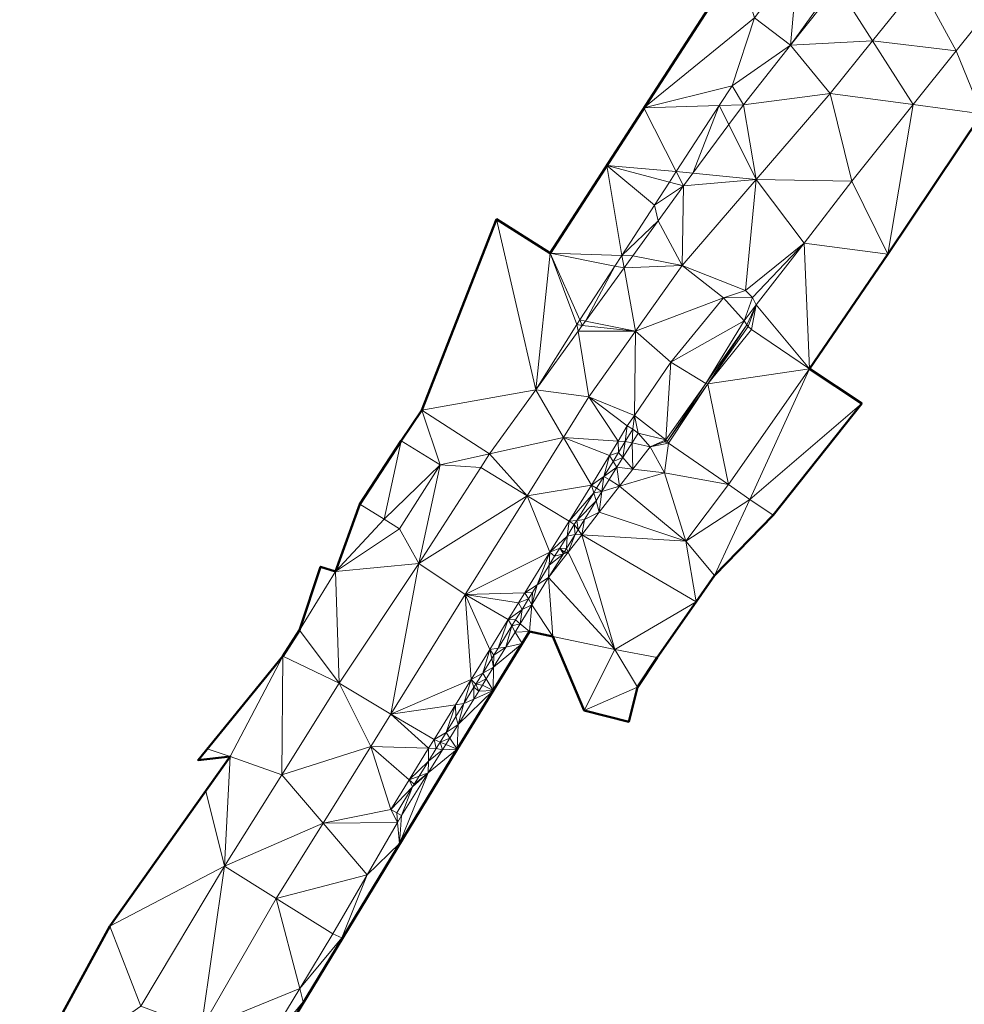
# Model space of a CAD drawing. Header units: metres. Extents: x 3490451 to 6981510, y 5754235 to 11509207.
# Tile 6 of 77: x 3490490 to 3490526, y 5754405 to 5754443. Entities that reach past the tile are written whole.
import ezdxf

# ---------------------------------------------------------------- set-up
doc = ezdxf.new("R2010")
doc.units = ezdxf.units.M
doc.layers.add('Kartierung-05$0$$VERB', color=7, linetype='Continuous', lineweight=18, true_color=0x82563a)

msp = doc.modelspace()

# ---------------------------------------------------------------- linework, layer by layer
at = {"layer": 'Kartierung-05$0$$VERB', "color": 1, "lineweight": 50, "ltscale": 0.02}
for points in [[(3490517.317, 5754444.735), (3490510.135, 5754433.634), (3490508.088, 5754434.927), (3490505.227, 5754427.625), (3490504.433, 5754426.451), (3490502.85, 5754424.022), (3490501.926, 5754421.439), (3490501.351, 5754421.627), (3490500.55, 5754419.197), (3490499.906, 5754418.208), (3490496.663, 5754414.229), (3490497.9, 5754414.365), (3490493.29, 5754407.865), (3490489.839, 5754401.544)], [(3490499.218, 5754402.518), (3490506.575, 5754414.639), (3490509.353, 5754419.148), (3490510.244, 5754418.954), (3490511.446, 5754416.123), (3490513.15, 5754415.697), (3490513.486, 5754417.02), (3490514.239, 5754418.157), (3490515.724, 5754420.287), (3490516.431, 5754421.298), (3490518.679, 5754423.597), (3490522.065, 5754427.872), (3490520.064, 5754429.206), (3490523.059, 5754433.591), (3490526.658, 5754438.963)]]:
    msp.add_lwpolyline(points, dxfattribs=at)
at = {"layer": 'Kartierung-05$0$$VERB'}
for points in [[(3490517.962, 5754442.635, 169.763), (3490513.726, 5754439.185, 170.109), (3490517.317, 5754444.735, 170.129)], [(3490517.962, 5754442.635, 169.763), (3490519.635, 5754444.854, 169.79), (3490519.333, 5754441.586, 169.679)], [(3490519.635, 5754444.854, 169.79), (3490519.333, 5754441.586, 169.679), (3490521.021, 5754443.936, 169.624)], [(3490519.333, 5754441.586, 169.679), (3490521.021, 5754443.936, 169.624), (3490521.13, 5754443.862, 169.621)], [(3490522.473, 5754441.754, 169.539), (3490519.333, 5754441.586, 169.679), (3490521.13, 5754443.862, 169.621)], [(3490522.473, 5754441.754, 169.539), (3490524.257, 5754443.971, 169.482), (3490521.13, 5754443.862, 169.621)], [(3490522.473, 5754441.754, 169.539), (3490524.257, 5754443.971, 169.482), (3490525.677, 5754441.373, 169.451)], [(3490527.757, 5754443.969, 169.373), (3490524.257, 5754443.971, 169.482), (3490525.677, 5754441.373, 169.451)], [(3490527.757, 5754443.969, 169.373), (3490525.677, 5754441.373, 169.451), (3490526.658, 5754438.963, 169.557)], [(3490517.962, 5754442.635, 169.763), (3490513.726, 5754439.185, 170.109), (3490517.103, 5754440.035, 169.738)], [(3490517.962, 5754442.635, 169.763), (3490519.333, 5754441.586, 169.679), (3490517.103, 5754440.035, 169.738)], [(3490519.333, 5754441.586, 169.679), (3490517.103, 5754440.035, 169.738), (3490517.535, 5754439.31, 169.738)], [(3490519.333, 5754441.586, 169.679), (3490517.535, 5754439.31, 169.738), (3490520.85, 5754439.739, 169.59)], [(3490522.473, 5754441.754, 169.539), (3490519.333, 5754441.586, 169.679), (3490520.85, 5754439.739, 169.59)], [(3490522.473, 5754441.754, 169.539), (3490524.028, 5754439.314, 169.512), (3490520.85, 5754439.739, 169.59)], [(3490522.473, 5754441.754, 169.539), (3490524.028, 5754439.314, 169.512), (3490525.677, 5754441.373, 169.451)], [(3490524.028, 5754439.314, 169.512), (3490525.677, 5754441.373, 169.451), (3490526.658, 5754438.963, 169.557)], [(3490516.612, 5754439.28, 169.754), (3490513.726, 5754439.185, 170.109), (3490517.103, 5754440.035, 169.738)], [(3490516.612, 5754439.28, 169.754), (3490517.103, 5754440.035, 169.738), (3490517.535, 5754439.31, 169.738)], [(3490518.023, 5754436.45, 169.673), (3490517.535, 5754439.31, 169.738), (3490520.85, 5754439.739, 169.59)], [(3490518.023, 5754436.45, 169.673), (3490520.85, 5754439.739, 169.59), (3490521.682, 5754436.387, 169.599)], [(3490524.028, 5754439.314, 169.512), (3490520.85, 5754439.739, 169.59), (3490521.682, 5754436.387, 169.599)], [(3490516.612, 5754439.28, 169.754), (3490514.966, 5754436.748, 169.809), (3490513.726, 5754439.185, 170.109)], [(3490515.601, 5754436.686, 169.779), (3490516.612, 5754439.28, 169.754), (3490514.966, 5754436.748, 169.809)], [(3490516.975, 5754438.551, 169.75), (3490515.601, 5754436.686, 169.779), (3490516.612, 5754439.28, 169.754)], [(3490516.975, 5754438.551, 169.75), (3490516.612, 5754439.28, 169.754), (3490517.535, 5754439.31, 169.738)], [(3490516.975, 5754438.551, 169.75), (3490518.023, 5754436.45, 169.673), (3490517.535, 5754439.31, 169.738)], [(3490524.028, 5754439.314, 169.512), (3490521.682, 5754436.387, 169.599), (3490523.059, 5754433.591, 169.76)], [(3490524.028, 5754439.314, 169.512), (3490523.059, 5754433.591, 169.76), (3490526.658, 5754438.963, 169.557)], [(3490514.966, 5754436.748, 169.809), (3490512.304, 5754436.987, 170.101), (3490513.726, 5754439.185, 170.109)], [(3490516.975, 5754438.551, 169.75), (3490515.601, 5754436.686, 169.779), (3490518.023, 5754436.45, 169.673)], [(3490512.882, 5754433.544, 169.877), (3490512.304, 5754436.987, 170.101), (3490510.135, 5754433.634, 170.089)], [(3490514.966, 5754436.748, 169.809), (3490514.704, 5754436.345, 169.817), (3490512.304, 5754436.987, 170.101)], [(3490512.882, 5754433.544, 169.877), (3490512.304, 5754436.987, 170.101), (3490514.135, 5754435.469, 169.836)], [(3490514.704, 5754436.345, 169.817), (3490512.304, 5754436.987, 170.101), (3490514.135, 5754435.469, 169.836)], [(3490514.966, 5754436.748, 169.809), (3490514.704, 5754436.345, 169.817), (3490515.244, 5754436.201, 169.787)], [(3490515.601, 5754436.686, 169.779), (3490514.966, 5754436.748, 169.809), (3490515.244, 5754436.201, 169.787)], [(3490515.601, 5754436.686, 169.779), (3490518.023, 5754436.45, 169.673), (3490515.244, 5754436.201, 169.787)], [(3490514.704, 5754436.345, 169.817), (3490514.135, 5754435.469, 169.836), (3490515.244, 5754436.201, 169.787)], [(3490514.275, 5754434.865, 169.812), (3490514.135, 5754435.469, 169.836), (3490515.244, 5754436.201, 169.787)], [(3490514.275, 5754434.865, 169.812), (3490515.196, 5754433.16, 169.757), (3490515.244, 5754436.201, 169.787)], [(3490518.023, 5754436.45, 169.673), (3490515.196, 5754433.16, 169.757), (3490517.62, 5754432.194, 169.716)], [(3490518.023, 5754436.45, 169.673), (3490515.196, 5754433.16, 169.757), (3490515.244, 5754436.201, 169.787)], [(3490518.023, 5754436.45, 169.673), (3490519.854, 5754434.016, 169.672), (3490517.62, 5754432.194, 169.716)], [(3490518.023, 5754436.45, 169.673), (3490519.854, 5754434.016, 169.672), (3490521.682, 5754436.387, 169.599)], [(3490519.854, 5754434.016, 169.672), (3490521.682, 5754436.387, 169.599), (3490523.059, 5754433.591, 169.76)], [(3490514.275, 5754434.865, 169.812), (3490512.882, 5754433.544, 169.877), (3490514.135, 5754435.469, 169.836)], [(3490509.591, 5754428.404, 169.904), (3490508.088, 5754434.927, 170.081), (3490505.227, 5754427.625, 169.922)], [(3490509.591, 5754428.404, 169.904), (3490510.135, 5754433.634, 170.089), (3490508.088, 5754434.927, 170.081)], [(3490514.275, 5754434.865, 169.812), (3490512.882, 5754433.544, 169.877), (3490513.307, 5754433.53, 169.838)], [(3490514.275, 5754434.865, 169.812), (3490513.307, 5754433.53, 169.838), (3490515.196, 5754433.16, 169.757)], [(3490519.854, 5754434.016, 169.672), (3490517.879, 5754431.928, 169.723), (3490517.62, 5754432.194, 169.716)], [(3490519.854, 5754434.016, 169.672), (3490517.879, 5754431.928, 169.723), (3490518.026, 5754431.645, 169.745)], [(3490519.854, 5754434.016, 169.672), (3490520.064, 5754429.206, 170.048), (3490518.026, 5754431.645, 169.745)], [(3490519.854, 5754434.016, 169.672), (3490520.064, 5754429.206, 170.048), (3490523.059, 5754433.591, 169.76)], [(3490509.591, 5754428.404, 169.904), (3490510.135, 5754433.634, 170.089), (3490511.166, 5754430.904, 169.934)], [(3490512.617, 5754433.136, 169.886), (3490512.882, 5754433.544, 169.877), (3490510.135, 5754433.634, 170.089)], [(3490512.617, 5754433.136, 169.886), (3490511.275, 5754431.072, 169.93), (3490510.135, 5754433.634, 170.089)], [(3490511.275, 5754431.072, 169.93), (3490510.135, 5754433.634, 170.089), (3490511.166, 5754430.904, 169.934)], [(3490512.617, 5754433.136, 169.886), (3490512.97, 5754433.065, 169.846), (3490512.882, 5754433.544, 169.877)], [(3490512.97, 5754433.065, 169.846), (3490512.882, 5754433.544, 169.877), (3490513.307, 5754433.53, 169.838)], [(3490512.97, 5754433.065, 169.846), (3490513.307, 5754433.53, 169.838), (3490515.196, 5754433.16, 169.757)], [(3490512.617, 5754433.136, 169.886), (3490511.493, 5754431.028, 169.885), (3490511.275, 5754431.072, 169.93)], [(3490512.617, 5754433.136, 169.886), (3490512.97, 5754433.065, 169.846), (3490511.493, 5754431.028, 169.885)], [(3490512.97, 5754433.065, 169.846), (3490511.493, 5754431.028, 169.885), (3490513.41, 5754430.644, 169.789)], [(3490512.97, 5754433.065, 169.846), (3490513.41, 5754430.644, 169.789), (3490515.196, 5754433.16, 169.757)], [(3490513.41, 5754430.644, 169.789), (3490515.196, 5754433.16, 169.757), (3490516.768, 5754431.924, 169.743)], [(3490515.196, 5754433.16, 169.757), (3490517.62, 5754432.194, 169.716), (3490516.768, 5754431.924, 169.743)], [(3490517.879, 5754431.928, 169.723), (3490517.62, 5754432.194, 169.716), (3490516.768, 5754431.924, 169.743)], [(3490513.41, 5754430.644, 169.789), (3490516.768, 5754431.924, 169.743), (3490514.764, 5754429.454, 169.78)], [(3490516.768, 5754431.924, 169.743), (3490514.764, 5754429.454, 169.78), (3490517.569, 5754431.038, 169.898)], [(3490517.879, 5754431.928, 169.723), (3490516.768, 5754431.924, 169.743), (3490517.569, 5754431.038, 169.898)], [(3490517.879, 5754431.928, 169.723), (3490518.026, 5754431.645, 169.745), (3490517.569, 5754431.038, 169.898)], [(3490518.026, 5754431.645, 169.745), (3490517.569, 5754431.038, 169.898), (3490517.67, 5754430.883, 169.948)], [(3490517.716, 5754430.821, 169.955), (3490518.026, 5754431.645, 169.745), (3490517.67, 5754430.883, 169.948)], [(3490517.716, 5754430.821, 169.955), (3490517.848, 5754430.71, 169.963), (3490518.026, 5754431.645, 169.745)], [(3490517.848, 5754430.71, 169.963), (3490520.064, 5754429.206, 170.048), (3490518.026, 5754431.645, 169.745)], [(3490511.275, 5754431.072, 169.93), (3490511.166, 5754430.904, 169.934), (3490511.37, 5754430.859, 169.888)], [(3490511.493, 5754431.028, 169.885), (3490511.275, 5754431.072, 169.93), (3490511.37, 5754430.859, 169.888)], [(3490511.493, 5754431.028, 169.885), (3490513.41, 5754430.644, 169.789), (3490511.37, 5754430.859, 169.888)], [(3490516.093, 5754428.643, 169.938), (3490514.764, 5754429.454, 169.78), (3490517.569, 5754431.038, 169.898)], [(3490516.093, 5754428.643, 169.938), (3490517.569, 5754431.038, 169.898), (3490517.67, 5754430.883, 169.948)], [(3490511.21, 5754430.638, 169.889), (3490509.591, 5754428.404, 169.904), (3490511.166, 5754430.904, 169.934)], [(3490511.21, 5754430.638, 169.889), (3490509.591, 5754428.404, 169.904), (3490511.623, 5754428.129, 169.821)], [(3490511.21, 5754430.638, 169.889), (3490511.166, 5754430.904, 169.934), (3490511.37, 5754430.859, 169.888)], [(3490511.21, 5754430.638, 169.889), (3490513.41, 5754430.644, 169.789), (3490511.37, 5754430.859, 169.888)], [(3490511.21, 5754430.638, 169.889), (3490513.41, 5754430.644, 169.789), (3490511.623, 5754428.129, 169.821)], [(3490513.41, 5754430.644, 169.789), (3490511.623, 5754428.129, 169.821), (3490513.371, 5754427.419, 169.754)], [(3490513.41, 5754430.644, 169.789), (3490514.764, 5754429.454, 169.78), (3490513.371, 5754427.419, 169.754)], [(3490516.172, 5754428.626, 169.948), (3490516.093, 5754428.643, 169.938), (3490517.67, 5754430.883, 169.948)], [(3490516.172, 5754428.626, 169.948), (3490517.716, 5754430.821, 169.955), (3490517.67, 5754430.883, 169.948)], [(3490516.172, 5754428.626, 169.948), (3490517.716, 5754430.821, 169.955), (3490517.848, 5754430.71, 169.963)], [(3490516.172, 5754428.626, 169.948), (3490517.848, 5754430.71, 169.963), (3490520.064, 5754429.206, 170.048)], [(3490514.569, 5754426.478, 169.927), (3490514.764, 5754429.454, 169.78), (3490513.371, 5754427.419, 169.754)], [(3490514.569, 5754426.478, 169.927), (3490516.093, 5754428.643, 169.938), (3490514.764, 5754429.454, 169.78)], [(3490516.172, 5754428.626, 169.948), (3490516.965, 5754424.778, 170.102), (3490520.064, 5754429.206, 170.048)], [(3490516.965, 5754424.778, 170.102), (3490517.777, 5754424.204, 170.128), (3490520.064, 5754429.206, 170.048)], [(3490517.777, 5754424.204, 170.128), (3490522.065, 5754427.872, 170.083), (3490520.064, 5754429.206, 170.048)], [(3490509.591, 5754428.404, 169.904), (3490505.227, 5754427.625, 169.922), (3490507.812, 5754425.949, 169.92)], [(3490510.654, 5754426.579, 169.839), (3490509.591, 5754428.404, 169.904), (3490507.812, 5754425.949, 169.92)], [(3490510.654, 5754426.579, 169.839), (3490509.591, 5754428.404, 169.904), (3490511.623, 5754428.129, 169.821)], [(3490514.569, 5754426.478, 169.927), (3490516.093, 5754428.643, 169.938), (3490514.629, 5754426.431, 169.942)], [(3490516.172, 5754428.626, 169.948), (3490516.093, 5754428.643, 169.938), (3490514.629, 5754426.431, 169.942)], [(3490516.172, 5754428.626, 169.948), (3490514.629, 5754426.431, 169.942), (3490514.667, 5754426.352, 169.938)], [(3490516.172, 5754428.626, 169.948), (3490516.965, 5754424.778, 170.102), (3490514.667, 5754426.352, 169.938)], [(3490512.741, 5754426.438, 169.735), (3490510.654, 5754426.579, 169.839), (3490511.623, 5754428.129, 169.821)], [(3490512.741, 5754426.438, 169.735), (3490511.623, 5754428.129, 169.821), (3490513.092, 5754427.017, 169.718)], [(3490511.623, 5754428.129, 169.821), (3490513.092, 5754427.017, 169.718), (3490513.371, 5754427.419, 169.754)], [(3490505.932, 5754425.522, 169.957), (3490504.433, 5754426.451, 169.932), (3490505.227, 5754427.625, 169.922)], [(3490505.932, 5754425.522, 169.957), (3490505.227, 5754427.625, 169.922), (3490507.812, 5754425.949, 169.92)], [(3490517.777, 5754424.204, 170.128), (3490518.679, 5754423.597, 170.151), (3490522.065, 5754427.872, 170.083)], [(3490513.092, 5754427.017, 169.718), (3490513.304, 5754426.89, 169.703), (3490513.371, 5754427.419, 169.754)], [(3490513.304, 5754426.89, 169.703), (3490513.508, 5754426.742, 169.723), (3490513.371, 5754427.419, 169.754)], [(3490514.569, 5754426.478, 169.927), (3490513.508, 5754426.742, 169.723), (3490513.371, 5754427.419, 169.754)], [(3490512.741, 5754426.438, 169.735), (3490513.014, 5754426.419, 169.713), (3490513.092, 5754427.017, 169.718)], [(3490513.014, 5754426.419, 169.713), (3490513.092, 5754427.017, 169.718), (3490513.304, 5754426.89, 169.703)], [(3490513.272, 5754426.363, 169.734), (3490513.014, 5754426.419, 169.713), (3490513.304, 5754426.89, 169.703)], [(3490513.272, 5754426.363, 169.734), (3490513.304, 5754426.89, 169.703), (3490513.508, 5754426.742, 169.723)], [(3490503.789, 5754423.454, 169.962), (3490502.85, 5754424.022, 169.955), (3490504.433, 5754426.451, 169.932)], [(3490503.789, 5754423.454, 169.962), (3490505.932, 5754425.522, 169.957), (3490504.433, 5754426.451, 169.932)], [(3490510.654, 5754426.579, 169.839), (3490509.258, 5754424.346, 169.864), (3490507.812, 5754425.949, 169.92)], [(3490510.654, 5754426.579, 169.839), (3490509.258, 5754424.346, 169.864), (3490511.719, 5754424.75, 169.786)], [(3490512.405, 5754425.884, 169.752), (3490510.654, 5754426.579, 169.839), (3490511.719, 5754424.75, 169.786)], [(3490512.405, 5754425.884, 169.752), (3490512.741, 5754426.438, 169.735), (3490510.654, 5754426.579, 169.839)], [(3490512.405, 5754425.884, 169.752), (3490512.754, 5754425.996, 169.721), (3490512.741, 5754426.438, 169.735)], [(3490512.754, 5754425.996, 169.721), (3490512.741, 5754426.438, 169.735), (3490513.014, 5754426.419, 169.713)], [(3490512.922, 5754425.802, 169.75), (3490512.754, 5754425.996, 169.721), (3490513.014, 5754426.419, 169.713)], [(3490512.922, 5754425.802, 169.75), (3490513.272, 5754426.363, 169.734), (3490513.014, 5754426.419, 169.713)], [(3490513.272, 5754426.363, 169.734), (3490513.508, 5754426.742, 169.723), (3490513.961, 5754426.211, 169.806)], [(3490514.569, 5754426.478, 169.927), (3490513.508, 5754426.742, 169.723), (3490513.961, 5754426.211, 169.806)], [(3490514.569, 5754426.478, 169.927), (3490514.516, 5754426.403, 169.927), (3490513.961, 5754426.211, 169.806)], [(3490514.667, 5754426.352, 169.938), (3490514.516, 5754426.403, 169.927), (3490513.961, 5754426.211, 169.806)], [(3490514.569, 5754426.478, 169.927), (3490514.629, 5754426.431, 169.942), (3490514.516, 5754426.403, 169.927)], [(3490514.629, 5754426.431, 169.942), (3490514.667, 5754426.352, 169.938), (3490514.516, 5754426.403, 169.927)], [(3490512.922, 5754425.802, 169.75), (3490513.302, 5754425.362, 169.814), (3490513.272, 5754426.363, 169.734)], [(3490513.302, 5754425.362, 169.814), (3490513.272, 5754426.363, 169.734), (3490513.961, 5754426.211, 169.806)], [(3490513.302, 5754425.362, 169.814), (3490514.518, 5754425.219, 169.991), (3490513.961, 5754426.211, 169.806)], [(3490514.518, 5754425.219, 169.991), (3490514.667, 5754426.352, 169.938), (3490513.961, 5754426.211, 169.806)], [(3490516.965, 5754424.778, 170.102), (3490514.518, 5754425.219, 169.991), (3490514.667, 5754426.352, 169.938)], [(3490505.932, 5754425.522, 169.957), (3490507.483, 5754425.422, 169.913), (3490507.812, 5754425.949, 169.92)], [(3490509.258, 5754424.346, 169.864), (3490507.483, 5754425.422, 169.913), (3490507.812, 5754425.949, 169.92)], [(3490512.192, 5754425.082, 169.74), (3490512.405, 5754425.884, 169.752), (3490511.719, 5754424.75, 169.786)], [(3490512.192, 5754425.082, 169.74), (3490512.548, 5754425.661, 169.728), (3490512.405, 5754425.884, 169.752)], [(3490512.192, 5754425.082, 169.74), (3490512.548, 5754425.661, 169.728), (3490512.693, 5754425.434, 169.76)], [(3490512.548, 5754425.661, 169.728), (3490512.405, 5754425.884, 169.752), (3490512.754, 5754425.996, 169.721)], [(3490512.922, 5754425.802, 169.75), (3490512.548, 5754425.661, 169.728), (3490512.754, 5754425.996, 169.721)], [(3490512.922, 5754425.802, 169.75), (3490512.548, 5754425.661, 169.728), (3490512.693, 5754425.434, 169.76)], [(3490512.922, 5754425.802, 169.75), (3490513.302, 5754425.362, 169.814), (3490512.693, 5754425.434, 169.76)], [(3490504.375, 5754423.078, 169.971), (3490503.789, 5754423.454, 169.962), (3490505.932, 5754425.522, 169.957)], [(3490504.375, 5754423.078, 169.971), (3490505.932, 5754425.522, 169.957), (3490505.115, 5754421.755, 169.931)], [(3490505.932, 5754425.522, 169.957), (3490505.115, 5754421.755, 169.931), (3490507.483, 5754425.422, 169.913)], [(3490509.258, 5754424.346, 169.864), (3490505.115, 5754421.755, 169.931), (3490507.483, 5754425.422, 169.913)], [(3490512.403, 5754424.969, 169.774), (3490512.192, 5754425.082, 169.74), (3490512.693, 5754425.434, 169.76)], [(3490512.403, 5754424.969, 169.774), (3490512.693, 5754425.434, 169.76), (3490512.792, 5754424.706, 169.82)], [(3490513.302, 5754425.362, 169.814), (3490512.693, 5754425.434, 169.76), (3490512.792, 5754424.706, 169.82)], [(3490513.302, 5754425.362, 169.814), (3490512.792, 5754424.706, 169.82), (3490514.518, 5754425.219, 169.991)], [(3490511.913, 5754424.629, 169.75), (3490512.192, 5754425.082, 169.74), (3490511.719, 5754424.75, 169.786)], [(3490511.913, 5754424.629, 169.75), (3490512.192, 5754425.082, 169.74), (3490512.114, 5754424.505, 169.787)], [(3490512.403, 5754424.969, 169.774), (3490512.192, 5754425.082, 169.74), (3490512.114, 5754424.505, 169.787)], [(3490512.403, 5754424.969, 169.774), (3490512.792, 5754424.706, 169.82), (3490512.114, 5754424.505, 169.787)], [(3490512.792, 5754424.706, 169.82), (3490514.518, 5754425.219, 169.991), (3490515.331, 5754422.612, 170.018)], [(3490516.965, 5754424.778, 170.102), (3490514.518, 5754425.219, 169.991), (3490515.331, 5754422.612, 170.018)], [(3490510.862, 5754423.367, 169.809), (3490509.258, 5754424.346, 169.864), (3490511.719, 5754424.75, 169.786)], [(3490511.805, 5754424.453, 169.753), (3490510.862, 5754423.367, 169.809), (3490511.719, 5754424.75, 169.786)], [(3490511.805, 5754424.453, 169.753), (3490511.913, 5754424.629, 169.75), (3490511.719, 5754424.75, 169.786)], [(3490511.805, 5754424.453, 169.753), (3490511.913, 5754424.629, 169.75), (3490512.114, 5754424.505, 169.787)], [(3490512.792, 5754424.706, 169.82), (3490512.02, 5754423.713, 169.829), (3490515.331, 5754422.612, 170.018)], [(3490512.792, 5754424.706, 169.82), (3490512.02, 5754423.713, 169.829), (3490512.114, 5754424.505, 169.787)], [(3490516.965, 5754424.778, 170.102), (3490517.777, 5754424.204, 170.128), (3490515.331, 5754422.612, 170.018)], [(3490509.258, 5754424.346, 169.864), (3490506.893, 5754420.564, 169.907), (3490505.115, 5754421.755, 169.931)], [(3490509.258, 5754424.346, 169.864), (3490510.127, 5754422.182, 169.828), (3490506.893, 5754420.564, 169.907)], [(3490510.862, 5754423.367, 169.809), (3490509.258, 5754424.346, 169.864), (3490510.127, 5754422.182, 169.828)], [(3490511.158, 5754423.401, 169.775), (3490511.805, 5754424.453, 169.753), (3490510.862, 5754423.367, 169.809)], [(3490511.158, 5754423.401, 169.775), (3490511.805, 5754424.453, 169.753), (3490511.894, 5754424.148, 169.794)], [(3490511.158, 5754423.401, 169.775), (3490511.453, 5754423.435, 169.808), (3490511.894, 5754424.148, 169.794)], [(3490511.453, 5754423.435, 169.808), (3490511.894, 5754424.148, 169.794), (3490512.02, 5754423.713, 169.829)], [(3490511.805, 5754424.453, 169.753), (3490511.894, 5754424.148, 169.794), (3490512.114, 5754424.505, 169.787)], [(3490511.894, 5754424.148, 169.794), (3490512.02, 5754423.713, 169.829), (3490512.114, 5754424.505, 169.787)], [(3490517.777, 5754424.204, 170.128), (3490516.431, 5754421.298, 169.989), (3490515.331, 5754422.612, 170.018)], [(3490517.777, 5754424.204, 170.128), (3490516.431, 5754421.298, 169.989), (3490518.679, 5754423.597, 170.151)], [(3490501.926, 5754421.439, 169.976), (3490503.789, 5754423.454, 169.962), (3490502.85, 5754424.022, 169.955)], [(3490501.926, 5754421.439, 169.976), (3490504.375, 5754423.078, 169.971), (3490503.789, 5754423.454, 169.962)], [(3490511.158, 5754423.401, 169.775), (3490510.862, 5754423.367, 169.809), (3490511.061, 5754423.245, 169.778)], [(3490511.158, 5754423.401, 169.775), (3490511.208, 5754423.039, 169.816), (3490511.061, 5754423.245, 169.778)], [(3490511.158, 5754423.401, 169.775), (3490511.208, 5754423.039, 169.816), (3490511.453, 5754423.435, 169.808)], [(3490511.208, 5754423.039, 169.816), (3490511.453, 5754423.435, 169.808), (3490511.346, 5754422.845, 169.838)], [(3490511.453, 5754423.435, 169.808), (3490511.346, 5754422.845, 169.838), (3490512.02, 5754423.713, 169.829)], [(3490511.346, 5754422.845, 169.838), (3490512.02, 5754423.713, 169.829), (3490515.331, 5754422.612, 170.018)], [(3490501.926, 5754421.439, 169.976), (3490504.375, 5754423.078, 169.971), (3490505.115, 5754421.755, 169.931)], [(3490510.787, 5754422.798, 169.787), (3490510.862, 5754423.367, 169.809), (3490510.127, 5754422.182, 169.828)], [(3490510.787, 5754422.798, 169.787), (3490510.862, 5754423.367, 169.809), (3490511.061, 5754423.245, 169.778)], [(3490510.787, 5754422.798, 169.787), (3490511.061, 5754423.245, 169.778), (3490511.096, 5754422.86, 169.82)], [(3490511.208, 5754423.039, 169.816), (3490511.061, 5754423.245, 169.778), (3490511.096, 5754422.86, 169.82)], [(3490511.208, 5754423.039, 169.816), (3490511.346, 5754422.845, 169.838), (3490511.096, 5754422.86, 169.82)], [(3490510.505, 5754422.341, 169.797), (3490510.787, 5754422.798, 169.787), (3490510.127, 5754422.182, 169.828)], [(3490510.505, 5754422.341, 169.797), (3490510.787, 5754422.798, 169.787), (3490510.766, 5754422.325, 169.831)], [(3490510.833, 5754422.185, 169.844), (3490510.766, 5754422.325, 169.831), (3490511.096, 5754422.86, 169.82)], [(3490510.787, 5754422.798, 169.787), (3490510.766, 5754422.325, 169.831), (3490511.096, 5754422.86, 169.82)], [(3490510.833, 5754422.185, 169.844), (3490511.346, 5754422.845, 169.838), (3490511.096, 5754422.86, 169.82)], [(3490510.833, 5754422.185, 169.844), (3490511.346, 5754422.845, 169.838), (3490512.617, 5754418.462, 169.974)], [(3490511.346, 5754422.845, 169.838), (3490515.724, 5754420.287, 169.996), (3490512.617, 5754418.462, 169.974)], [(3490511.346, 5754422.845, 169.838), (3490515.724, 5754420.287, 169.996), (3490515.331, 5754422.612, 170.018)], [(3490510.312, 5754422.026, 169.803), (3490510.505, 5754422.341, 169.797), (3490510.127, 5754422.182, 169.828)], [(3490510.644, 5754422.127, 169.835), (3490510.312, 5754422.026, 169.803), (3490510.505, 5754422.341, 169.797)], [(3490510.505, 5754422.341, 169.797), (3490510.679, 5754422.184, 169.834), (3490510.766, 5754422.325, 169.831)], [(3490510.644, 5754422.127, 169.835), (3490510.505, 5754422.341, 169.797), (3490510.679, 5754422.184, 169.834)], [(3490510.679, 5754422.184, 169.834), (3490510.833, 5754422.185, 169.844), (3490510.766, 5754422.325, 169.831)], [(3490516.431, 5754421.298, 169.989), (3490515.724, 5754420.287, 169.996), (3490515.331, 5754422.612, 170.018)], [(3490509.168, 5754420.633, 169.853), (3490510.127, 5754422.182, 169.828), (3490506.893, 5754420.564, 169.907)], [(3490509.641, 5754420.935, 169.826), (3490509.168, 5754420.633, 169.853), (3490510.127, 5754422.182, 169.828)], [(3490509.641, 5754420.935, 169.826), (3490510.103, 5754421.686, 169.81), (3490510.127, 5754422.182, 169.828)], [(3490510.833, 5754422.185, 169.844), (3490512.617, 5754418.462, 169.974), (3490510.079, 5754421.214, 169.853)], [(3490510.644, 5754422.127, 169.835), (3490510.833, 5754422.185, 169.844), (3490510.079, 5754421.214, 169.853)], [(3490510.103, 5754421.686, 169.81), (3490510.644, 5754422.127, 169.835), (3490510.079, 5754421.214, 169.853)], [(3490510.103, 5754421.686, 169.81), (3490510.312, 5754422.026, 169.803), (3490510.127, 5754422.182, 169.828)], [(3490510.103, 5754421.686, 169.81), (3490510.644, 5754422.127, 169.835), (3490510.312, 5754422.026, 169.803)], [(3490510.644, 5754422.127, 169.835), (3490510.679, 5754422.184, 169.834), (3490510.833, 5754422.185, 169.844)], [(3490500.55, 5754419.197, 169.996), (3490501.351, 5754421.627, 169.955), (3490501.926, 5754421.439, 169.976)], [(3490501.926, 5754421.439, 169.976), (3490502.068, 5754417.166, 170.01), (3490505.115, 5754421.755, 169.931)], [(3490504.048, 5754415.989, 169.953), (3490502.068, 5754417.166, 170.01), (3490505.115, 5754421.755, 169.931)], [(3490504.048, 5754415.989, 169.953), (3490506.893, 5754420.564, 169.907), (3490505.115, 5754421.755, 169.931)], [(3490509.641, 5754420.935, 169.826), (3490510.103, 5754421.686, 169.81), (3490510.079, 5754421.214, 169.853)], [(3490500.55, 5754419.197, 169.996), (3490501.926, 5754421.439, 169.976), (3490502.068, 5754417.166, 170.01)], [(3490509.438, 5754420.166, 169.867), (3490510.244, 5754418.954, 169.978), (3490510.079, 5754421.214, 169.853)], [(3490509.641, 5754420.935, 169.826), (3490509.438, 5754420.166, 169.867), (3490510.079, 5754421.214, 169.853)], [(3490510.244, 5754418.954, 169.978), (3490512.617, 5754418.462, 169.974), (3490510.079, 5754421.214, 169.853)], [(3490509.641, 5754420.935, 169.826), (3490509.168, 5754420.633, 169.853), (3490509.461, 5754420.642, 169.832)], [(3490509.641, 5754420.935, 169.826), (3490509.461, 5754420.642, 169.832), (3490509.438, 5754420.166, 169.867)], [(3490504.048, 5754415.989, 169.953), (3490507.115, 5754417.311, 169.905), (3490506.893, 5754420.564, 169.907)], [(3490509.168, 5754420.633, 169.853), (3490508.928, 5754420.246, 169.86), (3490506.893, 5754420.564, 169.907)], [(3490507.826, 5754418.463, 169.887), (3490506.893, 5754420.564, 169.907), (3490508.536, 5754419.614, 169.87)], [(3490508.928, 5754420.246, 169.86), (3490506.893, 5754420.564, 169.907), (3490508.536, 5754419.614, 169.87)], [(3490507.826, 5754418.463, 169.887), (3490507.115, 5754417.311, 169.905), (3490506.893, 5754420.564, 169.907)], [(3490509.307, 5754420.393, 169.837), (3490509.168, 5754420.633, 169.853), (3490508.928, 5754420.246, 169.86)], [(3490509.063, 5754419.996, 169.845), (3490509.307, 5754420.393, 169.837), (3490508.928, 5754420.246, 169.86)], [(3490509.063, 5754419.996, 169.845), (3490509.307, 5754420.393, 169.837), (3490509.438, 5754420.166, 169.867)], [(3490509.307, 5754420.393, 169.837), (3490509.168, 5754420.633, 169.853), (3490509.461, 5754420.642, 169.832)], [(3490509.307, 5754420.393, 169.837), (3490509.461, 5754420.642, 169.832), (3490509.438, 5754420.166, 169.867)], [(3490509.063, 5754419.996, 169.845), (3490508.928, 5754420.246, 169.86), (3490508.536, 5754419.614, 169.87)], [(3490509.063, 5754419.996, 169.845), (3490508.819, 5754419.599, 169.853), (3490508.536, 5754419.614, 169.87)], [(3490509.063, 5754419.996, 169.845), (3490508.998, 5754419.448, 169.877), (3490508.819, 5754419.599, 169.853)], [(3490509.063, 5754419.996, 169.845), (3490508.998, 5754419.448, 169.877), (3490509.438, 5754420.166, 169.867)], [(3490508.998, 5754419.448, 169.877), (3490509.438, 5754420.166, 169.867), (3490509.353, 5754419.148, 169.933)], [(3490509.438, 5754420.166, 169.867), (3490510.244, 5754418.954, 169.978), (3490509.353, 5754419.148, 169.933)], [(3490514.239, 5754418.157, 170.009), (3490515.724, 5754420.287, 169.996), (3490512.617, 5754418.462, 169.974)], [(3490508.145, 5754418.507, 169.87), (3490507.826, 5754418.463, 169.887), (3490508.536, 5754419.614, 169.87)], [(3490508.145, 5754418.507, 169.87), (3490508.671, 5754419.359, 169.857), (3490508.536, 5754419.614, 169.87)], [(3490508.671, 5754419.359, 169.857), (3490508.819, 5754419.599, 169.853), (3490508.536, 5754419.614, 169.87)], [(3490508.145, 5754418.507, 169.87), (3490508.445, 5754418.548, 169.889), (3490508.671, 5754419.359, 169.857)], [(3490508.445, 5754418.548, 169.889), (3490508.671, 5754419.359, 169.857), (3490508.797, 5754419.119, 169.881)], [(3490508.671, 5754419.359, 169.857), (3490508.998, 5754419.448, 169.877), (3490508.819, 5754419.599, 169.853)], [(3490508.671, 5754419.359, 169.857), (3490508.998, 5754419.448, 169.877), (3490508.797, 5754419.119, 169.881)], [(3490508.998, 5754419.448, 169.877), (3490509.353, 5754419.148, 169.933), (3490508.797, 5754419.119, 169.881)], [(3490500.55, 5754419.197, 169.996), (3490499.906, 5754418.208, 169.994), (3490502.068, 5754417.166, 170.01)], [(3490509.07, 5754418.689, 169.936), (3490508.445, 5754418.548, 169.889), (3490508.797, 5754419.119, 169.881)], [(3490509.07, 5754418.689, 169.936), (3490509.353, 5754419.148, 169.933), (3490508.797, 5754419.119, 169.881)], [(3490510.244, 5754418.954, 169.978), (3490511.446, 5754416.123, 170.063), (3490512.617, 5754418.462, 169.974)], [(3490508.145, 5754418.507, 169.87), (3490507.826, 5754418.463, 169.887), (3490507.981, 5754418.242, 169.874)], [(3490507.975, 5754417.787, 169.901), (3490509.07, 5754418.689, 169.936), (3490507.964, 5754416.894, 169.949)], [(3490507.975, 5754417.787, 169.901), (3490509.07, 5754418.689, 169.936), (3490508.445, 5754418.548, 169.889)], [(3490507.975, 5754417.787, 169.901), (3490508.445, 5754418.548, 169.889), (3490507.981, 5754418.242, 169.874)], [(3490508.145, 5754418.507, 169.87), (3490508.445, 5754418.548, 169.889), (3490507.981, 5754418.242, 169.874)], [(3490499.906, 5754418.208, 169.994), (3490497.014, 5754414.659, 170.061), (3490497.9, 5754414.365, 169.969)], [(3490499.871, 5754413.666, 170.053), (3490499.906, 5754418.208, 169.994), (3490497.9, 5754414.365, 169.969)], [(3490499.871, 5754413.666, 170.053), (3490499.906, 5754418.208, 169.994), (3490502.068, 5754417.166, 170.01)], [(3490507.557, 5754417.556, 169.884), (3490507.826, 5754418.463, 169.887), (3490507.115, 5754417.311, 169.905)], [(3490507.557, 5754417.556, 169.884), (3490507.903, 5754418.115, 169.876), (3490507.826, 5754418.463, 169.887)], [(3490507.557, 5754417.556, 169.884), (3490507.903, 5754418.115, 169.876), (3490507.975, 5754417.787, 169.901)], [(3490507.903, 5754418.115, 169.876), (3490507.826, 5754418.463, 169.887), (3490507.981, 5754418.242, 169.874)], [(3490507.903, 5754418.115, 169.876), (3490507.975, 5754417.787, 169.901), (3490507.981, 5754418.242, 169.874)], [(3490513.486, 5754417.02, 170.021), (3490511.446, 5754416.123, 170.063), (3490512.617, 5754418.462, 169.974)], [(3490513.486, 5754417.02, 170.021), (3490514.239, 5754418.157, 170.009), (3490512.617, 5754418.462, 169.974)], [(3490507.695, 5754417.332, 169.907), (3490507.557, 5754417.556, 169.884), (3490507.975, 5754417.787, 169.901)], [(3490507.695, 5754417.332, 169.907), (3490507.975, 5754417.787, 169.901), (3490507.964, 5754416.894, 169.949)], [(3490507.557, 5754417.556, 169.884), (3490507.297, 5754417.134, 169.891), (3490507.115, 5754417.311, 169.905)], [(3490507.695, 5754417.332, 169.907), (3490507.557, 5754417.556, 169.884), (3490507.297, 5754417.134, 169.891)], [(3490499.871, 5754413.666, 170.053), (3490503.274, 5754414.744, 169.965), (3490502.068, 5754417.166, 170.01)], [(3490504.048, 5754415.989, 169.953), (3490503.274, 5754414.744, 169.965), (3490502.068, 5754417.166, 170.01)], [(3490506.52, 5754416.346, 169.92), (3490504.048, 5754415.989, 169.953), (3490507.115, 5754417.311, 169.905)], [(3490506.52, 5754416.346, 169.92), (3490506.839, 5754416.392, 169.902), (3490507.115, 5754417.311, 169.905)], [(3490506.839, 5754416.392, 169.902), (3490507.223, 5754417.014, 169.892), (3490507.115, 5754417.311, 169.905)], [(3490507.22, 5754416.562, 169.919), (3490506.839, 5754416.392, 169.902), (3490507.223, 5754417.014, 169.892)], [(3490507.223, 5754417.014, 169.892), (3490507.297, 5754417.134, 169.891), (3490507.115, 5754417.311, 169.905)], [(3490507.22, 5754416.562, 169.919), (3490507.223, 5754417.014, 169.892), (3490507.411, 5754416.871, 169.914)], [(3490507.223, 5754417.014, 169.892), (3490507.297, 5754417.134, 169.891), (3490507.411, 5754416.871, 169.914)], [(3490507.695, 5754417.332, 169.907), (3490507.55, 5754417.097, 169.911), (3490507.297, 5754417.134, 169.891)], [(3490507.55, 5754417.097, 169.911), (3490507.297, 5754417.134, 169.891), (3490507.411, 5754416.871, 169.914)], [(3490507.55, 5754417.097, 169.911), (3490507.964, 5754416.894, 169.949), (3490507.411, 5754416.871, 169.914)], [(3490507.695, 5754417.332, 169.907), (3490507.55, 5754417.097, 169.911), (3490507.964, 5754416.894, 169.949)], [(3490513.15, 5754415.697, 170.033), (3490513.486, 5754417.02, 170.021), (3490511.446, 5754416.123, 170.063)], [(3490506.622, 5754415.592, 169.933), (3490507.964, 5754416.894, 169.949), (3490506.575, 5754414.639, 169.965)], [(3490506.622, 5754415.592, 169.933), (3490507.22, 5754416.562, 169.919), (3490507.964, 5754416.894, 169.949)], [(3490507.22, 5754416.562, 169.919), (3490507.964, 5754416.894, 169.949), (3490507.411, 5754416.871, 169.914)], [(3490506.52, 5754416.346, 169.92), (3490504.048, 5754415.989, 169.953), (3490505.695, 5754415.009, 169.94)], [(3490506.155, 5754415.284, 169.919), (3490506.52, 5754416.346, 169.92), (3490505.695, 5754415.009, 169.94)], [(3490506.155, 5754415.284, 169.919), (3490506.534, 5754415.899, 169.909), (3490506.52, 5754416.346, 169.92)], [(3490506.534, 5754415.899, 169.909), (3490506.52, 5754416.346, 169.92), (3490506.839, 5754416.392, 169.902)], [(3490506.622, 5754415.592, 169.933), (3490506.534, 5754415.899, 169.909), (3490506.839, 5754416.392, 169.902)], [(3490506.622, 5754415.592, 169.933), (3490507.22, 5754416.562, 169.919), (3490506.839, 5754416.392, 169.902)], [(3490504.048, 5754415.989, 169.953), (3490505.489, 5754414.678, 169.943), (3490503.274, 5754414.744, 169.965)], [(3490504.048, 5754415.989, 169.953), (3490505.489, 5754414.678, 169.943), (3490505.695, 5754415.009, 169.94)], [(3490506.155, 5754415.284, 169.919), (3490506.622, 5754415.592, 169.933), (3490506.534, 5754415.899, 169.909)], [(3490506.297, 5754415.066, 169.941), (3490506.155, 5754415.284, 169.919), (3490506.622, 5754415.592, 169.933)], [(3490506.297, 5754415.066, 169.941), (3490506.622, 5754415.592, 169.933), (3490506.575, 5754414.639, 169.965)], [(3490505.925, 5754414.912, 169.924), (3490506.155, 5754415.284, 169.919), (3490505.695, 5754415.009, 169.94)], [(3490505.925, 5754414.912, 169.924), (3490506.297, 5754415.066, 169.941), (3490506.155, 5754415.284, 169.919)], [(3490501.452, 5754411.814, 169.995), (3490499.871, 5754413.666, 170.053), (3490503.274, 5754414.744, 169.965)], [(3490501.452, 5754411.814, 169.995), (3490503.274, 5754414.744, 169.965), (3490504.04, 5754412.341, 169.968)], [(3490504.741, 5754413.472, 169.956), (3490503.274, 5754414.744, 169.965), (3490504.04, 5754412.341, 169.968)], [(3490504.741, 5754413.472, 169.956), (3490505.489, 5754414.678, 169.943), (3490503.274, 5754414.744, 169.965)], [(3490505.489, 5754414.678, 169.943), (3490505.775, 5754414.669, 169.928), (3490505.695, 5754415.009, 169.94)], [(3490505.925, 5754414.912, 169.924), (3490505.775, 5754414.669, 169.928), (3490505.695, 5754415.009, 169.94)], [(3490505.925, 5754414.912, 169.924), (3490505.775, 5754414.669, 169.928), (3490506.024, 5754414.623, 169.947)], [(3490505.925, 5754414.912, 169.924), (3490506.297, 5754415.066, 169.941), (3490506.145, 5754414.82, 169.944)], [(3490505.925, 5754414.912, 169.924), (3490506.145, 5754414.82, 169.944), (3490506.024, 5754414.623, 169.947)], [(3490506.145, 5754414.82, 169.944), (3490506.575, 5754414.639, 169.965), (3490506.024, 5754414.623, 169.947)], [(3490506.297, 5754415.066, 169.941), (3490506.145, 5754414.82, 169.944), (3490506.575, 5754414.639, 169.965)], [(3490497.9, 5754414.365, 169.969), (3490496.663, 5754414.229, 169.935), (3490497.014, 5754414.659, 170.061)], [(3490496.959, 5754413.039, 169.982), (3490497.9, 5754414.365, 169.969), (3490497.674, 5754410.166, 170.096)], [(3490499.871, 5754413.666, 170.053), (3490497.9, 5754414.365, 169.969), (3490497.674, 5754410.166, 170.096)], [(3490505.475, 5754413.741, 169.953), (3490504.371, 5754411.033, 169.989), (3490506.575, 5754414.639, 169.965)], [(3490504.371, 5754411.033, 169.989), (3490504.394, 5754411.045, 169.989), (3490506.575, 5754414.639, 169.965)], [(3490505.482, 5754414.191, 169.934), (3490504.741, 5754413.472, 169.956), (3490505.489, 5754414.678, 169.943)], [(3490505.475, 5754413.741, 169.953), (3490506.575, 5754414.639, 169.965), (3490506.024, 5754414.623, 169.947)], [(3490505.482, 5754414.191, 169.934), (3490505.475, 5754413.741, 169.953), (3490506.024, 5754414.623, 169.947)], [(3490505.482, 5754414.191, 169.934), (3490505.489, 5754414.678, 169.943), (3490505.775, 5754414.669, 169.928)], [(3490505.482, 5754414.191, 169.934), (3490505.775, 5754414.669, 169.928), (3490506.024, 5754414.623, 169.947)], [(3490505.128, 5754413.614, 169.942), (3490505.482, 5754414.191, 169.934), (3490504.741, 5754413.472, 169.956)], [(3490505.128, 5754413.614, 169.942), (3490505.482, 5754414.191, 169.934), (3490505.475, 5754413.741, 169.953)], [(3490501.452, 5754411.814, 169.995), (3490499.871, 5754413.666, 170.053), (3490497.674, 5754410.166, 170.096)], [(3490505.475, 5754413.741, 169.953), (3490504.371, 5754411.033, 169.989), (3490504.456, 5754412.105, 169.965)], [(3490504.875, 5754413.202, 169.947), (3490505.475, 5754413.741, 169.953), (3490504.456, 5754412.105, 169.965)], [(3490505.128, 5754413.614, 169.942), (3490504.741, 5754413.472, 169.956), (3490504.937, 5754413.302, 169.946)], [(3490504.875, 5754413.202, 169.947), (3490505.475, 5754413.741, 169.953), (3490504.937, 5754413.302, 169.946)], [(3490505.128, 5754413.614, 169.942), (3490505.475, 5754413.741, 169.953), (3490504.937, 5754413.302, 169.946)], [(3490504.875, 5754413.202, 169.947), (3490504.741, 5754413.472, 169.956), (3490504.04, 5754412.341, 169.968)], [(3490504.875, 5754413.202, 169.947), (3490504.269, 5754412.213, 169.96), (3490504.04, 5754412.341, 169.968)], [(3490504.875, 5754413.202, 169.947), (3490504.269, 5754412.213, 169.96), (3490504.456, 5754412.105, 169.965)], [(3490504.875, 5754413.202, 169.947), (3490504.741, 5754413.472, 169.956), (3490504.937, 5754413.302, 169.946)], [(3490496.959, 5754413.039, 169.982), (3490493.29, 5754407.865, 170.031), (3490497.674, 5754410.166, 170.096)], [(3490501.452, 5754411.814, 169.995), (3490504.301, 5754411.839, 169.967), (3490504.04, 5754412.341, 169.968)], [(3490504.301, 5754411.839, 169.967), (3490504.269, 5754412.213, 169.96), (3490504.04, 5754412.341, 169.968)], [(3490504.301, 5754411.839, 169.967), (3490504.269, 5754412.213, 169.96), (3490504.456, 5754412.105, 169.965)], [(3490504.301, 5754411.839, 169.967), (3490504.371, 5754411.033, 169.989), (3490504.456, 5754412.105, 169.965)], [(3490501.452, 5754411.814, 169.995), (3490499.655, 5754408.924, 170.024), (3490497.674, 5754410.166, 170.096)], [(3490501.452, 5754411.814, 169.995), (3490503.138, 5754409.84, 169.982), (3490499.655, 5754408.924, 170.024)], [(3490501.452, 5754411.814, 169.995), (3490504.301, 5754411.839, 169.967), (3490503.138, 5754409.84, 169.982)], [(3490504.301, 5754411.839, 169.967), (3490504.371, 5754411.033, 169.989), (3490503.138, 5754409.84, 169.982)], [(3490504.371, 5754411.033, 169.989), (3490503.138, 5754409.84, 169.982), (3490502.166, 5754407.427, 170.013)], [(3490504.371, 5754411.033, 169.989), (3490504.37, 5754411.006, 169.99), (3490502.166, 5754407.427, 170.013)], [(3490502.166, 5754407.427, 170.013), (3490504.37, 5754411.006, 169.99), (3490502.175, 5754407.39, 170.015)], [(3490504.371, 5754411.033, 169.989), (3490504.37, 5754411.006, 169.99), (3490504.394, 5754411.045, 169.989)], [(3490493.29, 5754407.865, 170.031), (3490494.473, 5754404.803, 170.11), (3490497.674, 5754410.166, 170.096)], [(3490496.785, 5754403.946, 170.046), (3490494.473, 5754404.803, 170.11), (3490497.674, 5754410.166, 170.096)], [(3490496.785, 5754403.946, 170.046), (3490499.655, 5754408.924, 170.024), (3490497.674, 5754410.166, 170.096)], [(3490503.138, 5754409.84, 169.982), (3490499.655, 5754408.924, 170.024), (3490501.82, 5754407.576, 169.998)], [(3490503.138, 5754409.84, 169.982), (3490502.166, 5754407.427, 170.013), (3490501.82, 5754407.576, 169.998)], [(3490500.557, 5754405.486, 169.998), (3490496.785, 5754403.946, 170.046), (3490499.655, 5754408.924, 170.024)], [(3490500.557, 5754405.486, 169.998), (3490499.655, 5754408.924, 170.024), (3490501.82, 5754407.576, 169.998)], [(3490493.29, 5754407.865, 170.031), (3490489.839, 5754401.544, 170.14), (3490494.473, 5754404.803, 170.11)], [(3490500.557, 5754405.486, 169.998), (3490502.166, 5754407.427, 170.013), (3490501.82, 5754407.576, 169.998)], [(3490500.557, 5754405.486, 169.998), (3490500.692, 5754404.973, 170.045), (3490502.166, 5754407.427, 170.013)], [(3490500.692, 5754404.973, 170.045), (3490500.698, 5754404.957, 170.046), (3490502.166, 5754407.427, 170.013)], [(3490502.166, 5754407.427, 170.013), (3490500.698, 5754404.957, 170.046), (3490502.161, 5754407.366, 170.015)], [(3490502.166, 5754407.427, 170.013), (3490502.175, 5754407.39, 170.015), (3490502.161, 5754407.366, 170.015)], [(3490500.557, 5754405.486, 169.998), (3490496.785, 5754403.946, 170.046), (3490499.035, 5754402.965, 169.998)], [(3490500.557, 5754405.486, 169.998), (3490500.692, 5754404.973, 170.045), (3490499.035, 5754402.965, 169.998)], [(3490499.43, 5754402.871, 170.072), (3490500.692, 5754404.973, 170.045), (3490499.035, 5754402.965, 169.998)], [(3490499.43, 5754402.871, 170.072), (3490500.692, 5754404.973, 170.045), (3490499.432, 5754402.87, 170.073)], [(3490500.692, 5754404.973, 170.045), (3490500.698, 5754404.957, 170.046), (3490499.432, 5754402.87, 170.073)]]:
    msp.add_3dface(points, dxfattribs=at)

doc.saveas('drawing.dxf')
